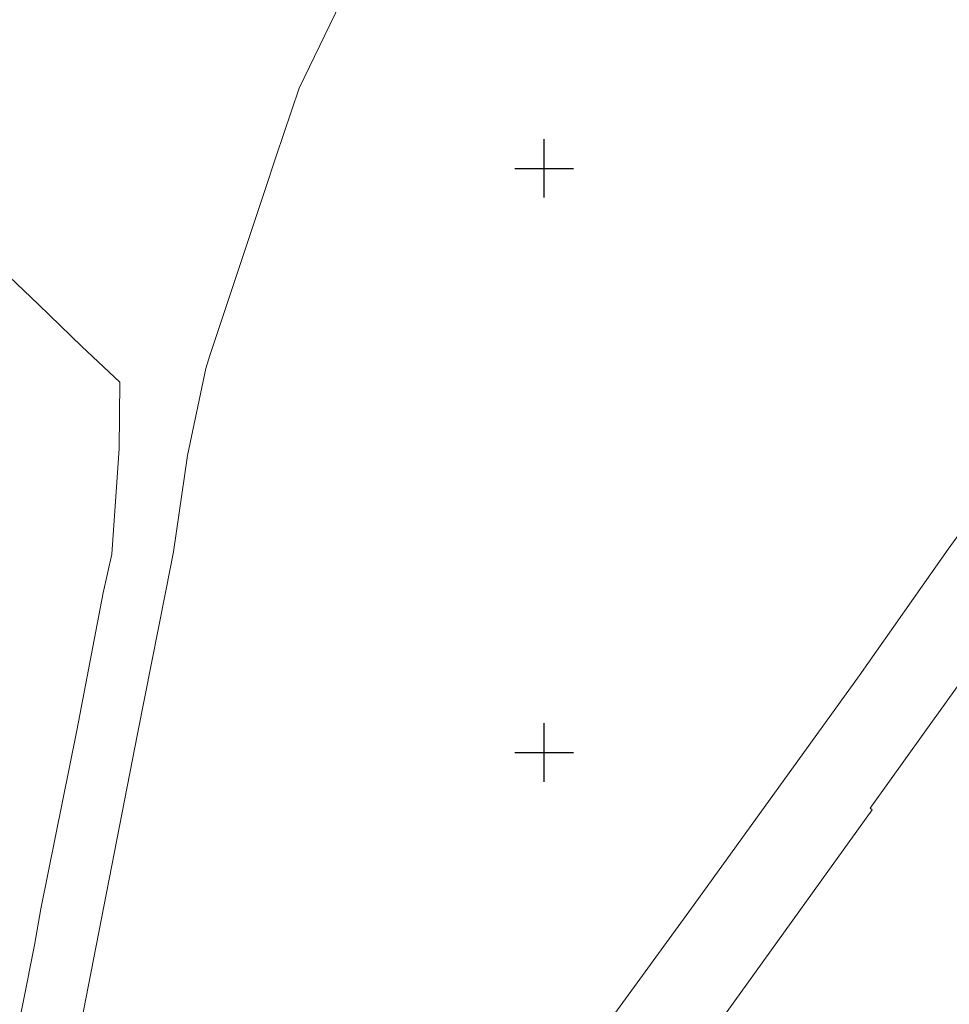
# Model space of a CAD drawing. Header units: metres. Extents: x 5551907 to 5556416, y 5709283 to 5712755.
# Tile 92 of 100: x 5554655 to 5554735, y 5710728 to 5710813. Entities that reach past the tile are written whole.
import ezdxf

# ---------------------------------------------------------------- set-up
doc = ezdxf.new("R2010")
doc.units = ezdxf.units.M
doc.layers.get('0').update_dxf_attribs({"color": 2, "lineweight": 5})

# ---------------------------------------------------------------- blocks, each defined once
blk = doc.blocks.new('RAMKA500K')
at = {"color": 0}
for p, q in [((297.5, 250), (302.5, 250)), ((300, 247.5), (300, 250)), ((300, 47.5), (300, 52.5)), ((297.5, 50), (302.5, 50)), ((300, 0), (300, 2.5)), ((297.5, 0), (302.5, 0))]:
    blk.add_line(p, q, dxfattribs=at)

msp = doc.modelspace()

# ---------------------------------------------------------------- linework, layer by layer
at = {"layer": '218-kontur użytku gruntowego', "color": 3, "linetype": 'CONTINUOUS', "lineweight": 18, "flags": 128}
for points in [[(5554679.02, 5710806.88), (5554683.4, 5710815.96)], [(5554677.04, 5710801.05), (5554679.02, 5710806.88)], [(5554676.09, 5710798.19), (5554677.04, 5710801.05)], [(5554671.37, 5710783.97), (5554676.09, 5710798.19)], [(5554652.9, 5710791.95), (5554656.68, 5710788.35)], [(5554656.68, 5710788.35), (5554660.41, 5710784.74)], [(5554660.41, 5710784.74), (5554663.64, 5710781.7)], [(5554671.01, 5710782.88), (5554671.37, 5710783.97)], [(5554669.45, 5710775.41), (5554671.01, 5710782.88)], [(5554663.64, 5710781.7), (5554663.6, 5710776.02)], [(5554741.84, 5710777.34), (5554734.6, 5710767.4)], [(5554663.6, 5710776.02), (5554662.96, 5710766.97)], [(5554668.25, 5710767.19), (5554669.45, 5710775.41)], [(5554662.96, 5710766.97), (5554662.24, 5710763.66)], [(5554667.59, 5710763.85), (5554668.25, 5710767.19)], [(5554734.6, 5710767.4), (5554726.98, 5710756.56)], [(5554662.24, 5710763.66), (5554659.97, 5710751.88)], [(5554665.17, 5710751.6), (5554667.59, 5710763.85)], [(5554732.46, 5710751.57), (5554736.54, 5710757.25)], [(5554726.98, 5710756.56), (5554712.86, 5710737)], [(5554659.97, 5710751.88), (5554656.9, 5710736.61)], [(5554659.42, 5710722.17), (5554665.17, 5710751.6)], [(5554727.91, 5710745.23), (5554732.46, 5710751.57)], [(5554708.73, 5710718.19), (5554728.1, 5710745.09)], [(5554728.1, 5710745.09), (5554727.91, 5710745.23)], [(5554656.9, 5710736.61), (5554656.34, 5710733.52)], [(5554712.86, 5710737), (5554699.04, 5710718.02)], [(5554656.34, 5710733.52), (5554653.39, 5710718.74)]]:
    msp.add_lwpolyline(points, dxfattribs=at)

# ---------------------------------------------------------------- block references
at = {"layer": 'Wstawianie ramki sekcyjnej z opisem', "color": 7, "linetype": 'CONTINUOUS', "lineweight": 13}
for p in [(5554400, 5710750), (5554400, 5710750), (5554400, 5710750), (5554400, 5710750), (5554400, 5710500), (5554400, 5710500), (5554400, 5710500), (5554400, 5710500)]:
    msp.add_blockref('RAMKA500K', p, dxfattribs=at)

doc.saveas('drawing.dxf')
